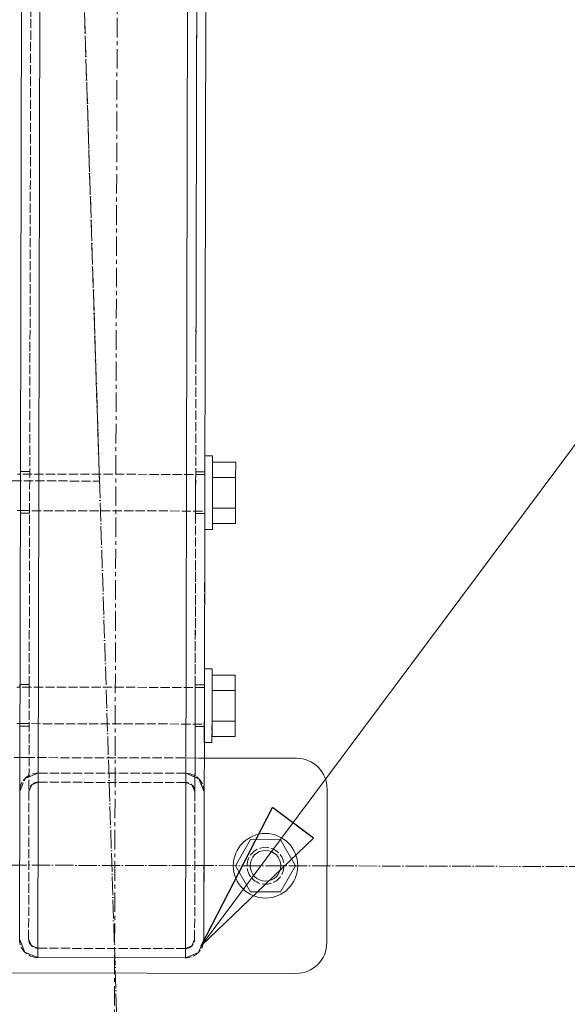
# Model space of a CAD drawing. Header units: millimetres. Extents: x -15129 to 9171, y -18789 to 5877.
# Tile 150 of 256: x -174 to 4, y -16845 to -16525. Entities that reach past the tile are written whole.
import ezdxf

# ---------------------------------------------------------------- set-up
doc = ezdxf.new("R2010")
doc.units = ezdxf.units.MM
for name, pattern in [('ACAD_ISO02W100', [15, 12, -3]), ('ACAD_ISO04W100', [30, 24, -3, 0, -3]), ('CENTER', [50.8, 31.75, -6.35, 6.35, -6.35])]:
    doc.linetypes.add(name, pattern=pattern)
for name, color, linetype in [('AS_Belki', 145, 'Continuous'), ('AS_Blachy', 30, 'Continuous'), ('AS_Kotwy', 9, 'Continuous'), ('AS_Sciany betonowe', 252, 'Continuous'), ('AS_Siatki', 72, 'Continuous'), ('AS_Sruby', 9, 'Continuous')]:
    doc.layers.add(name, color=color, linetype=linetype)

msp = doc.modelspace()

# ---------------------------------------------------------------- linework, layer by layer
at = {"color": 5, "linetype": 'CENTER', "lineweight": 13, "ltscale": 0.2}
msp.add_line((-137.21, -14665.24), (-145.62, -17746.56, 38010), dxfattribs=at)
at = {"color": 7, "lineweight": 13}
msp.add_line((-114.96, -16826.39), (105.91, -16530.2), dxfattribs=at)
at = {"color": 0, "linetype": 'ByBlock', "lineweight": -2}
for p, q in [((-114.96, -16826.39), (-91.75, -16781.33)), ((-78.39, -16791.29), (-91.75, -16781.33)), ((-78.39, -16791.29), (-114.96, -16826.39))]:
    msp.add_line(p, q, dxfattribs=at)
at = {"layer": 'AS_Belki', "color": 145, "linetype": 'Continuous', "lineweight": 13, "ltscale": 0.25}
for p, q in [((-168.09, -16830.15), (-163.41, -14760.4)), ((-115.41, -14760.51), (-120.09, -16830.25)), ((-174.08, -16824.13), (-169.42, -14766.38)), ((-113.75, -16680.81), (-109.42, -14766.52)), ((-113.91, -16750.09), (-113.75, -16680.81)), ((-113.76, -16685.76), (-113.76, -16685.3)), ((-114.08, -16824.27), (-113.91, -16750.09)), ((-174.08, -16824.13), (-172.33, -16828.38)), ((-174.08, -16824.13), (-172.33, -16828.38)), ((-115.84, -16828.51), (-114.08, -16824.27)), ((-115.84, -16828.51), (-114.08, -16824.27)), ((-172.33, -16828.38), (-168.09, -16830.15)), ((-120.09, -16830.25), (-115.84, -16828.51)), ((-168.09, -16830.15), (-120.09, -16830.26)), ((-168.09, -16830.15), (-120.09, -16830.25))]:
    msp.add_line(p, q, dxfattribs=at)
at = {"layer": 'AS_Belki', "color": 84, "linetype": 'ACAD_ISO02W100', "lineweight": 13, "ltscale": 0.25}
for p, q in [((-171.08, -16824.14), (-166.42, -14766.39)), ((-116.65, -16634.13), (-112.42, -14766.51)), ((-116.89, -16741.51), (-112.68, -14881.56)), ((-170.73, -16672.11), (-173.73, -16672.1)), ((-173.73, -16672.1), (-173.73, -16672.8)), ((-170.73, -16672.8), (-170.73, -16672.11)), ((-116.74, -16675.49), (-116.73, -16672.23)), ((-116.73, -16673.04), (-116.73, -16672.23)), ((-113.73, -16672.23), (-116.73, -16672.23)), ((-116.73, -16672.23), (-116.73, -16672.93)), ((-113.73, -16672.23), (-113.73, -16672)), ((-113.73, -16672.93), (-113.73, -16672)), ((-116.75, -16680.8), (-116.74, -16675.49)), ((-113.74, -16677.43), (-113.74, -16675.5)), ((-113.73, -16673), (-113.73, -16672.93)), ((-113.73, -16673.05), (-113.73, -16673)), ((-116.76, -16682.49), (-116.75, -16680.8)), ((-113.88, -16737.52), (-113.75, -16680.81)), ((-173.76, -16684.92), (-173.76, -16685.62)), ((-170.76, -16685.63), (-170.76, -16684.93)), ((-170.76, -16685.17), (-170.76, -16685.63)), ((-116.76, -16685.29), (-116.76, -16682.49)), ((-116.76, -16685.05), (-116.76, -16685.75)), ((-116.76, -16685.75), (-116.76, -16685.29)), ((-113.76, -16685.76), (-113.76, -16685.06)), ((-173.76, -16685.62), (-170.76, -16685.63)), ((-116.76, -16685.75), (-113.76, -16685.76)), ((-117.08, -16824.26), (-116.8, -16703.41)), ((-170.89, -16741.39), (-173.89, -16741.38)), ((-173.89, -16741.38), (-173.89, -16742.08)), ((-170.89, -16742.09), (-170.89, -16741.39)), ((-116.9, -16746.46), (-116.89, -16742.28)), ((-116.89, -16742.32), (-116.89, -16741.51)), ((-113.89, -16741.52), (-116.89, -16741.51)), ((-116.89, -16741.51), (-116.89, -16742.21)), ((-116.89, -16742.28), (-116.89, -16742.21)), ((-113.89, -16741.52), (-113.89, -16741.32)), ((-116.91, -16750.08), (-116.9, -16746.46)), ((-113.91, -16749.06), (-113.9, -16747.5)), ((-116.92, -16754.34), (-116.91, -16750.08)), ((-173.92, -16754.21), (-173.92, -16754.91)), ((-173.92, -16754.91), (-170.92, -16754.91)), ((-170.92, -16754.1), (-170.92, -16754.91)), ((-170.92, -16754.91), (-170.92, -16754.21)), ((-170.92, -16754.45), (-170.92, -16754.91)), ((-116.97, -16776.26), (-116.92, -16755.03)), ((-116.92, -16755.03), (-116.92, -16754.22)), ((-116.92, -16754.58), (-116.92, -16754.34)), ((-116.92, -16754.34), (-116.92, -16755.03)), ((-116.92, -16755.03), (-113.92, -16755.04)), ((-113.92, -16755.04), (-113.92, -16754.34)), ((-173.97, -16776.13), (-172.2, -16771.89)), ((-167.95, -16770.15), (-172.2, -16771.9)), ((-172.2, -16771.89), (-167.95, -16770.15)), ((-119.95, -16770.26), (-167.95, -16770.15)), ((-167.95, -16770.15), (-119.95, -16770.25)), ((-119.95, -16770.25), (-115.72, -16772.02)), ((-115.72, -16772.02), (-116.96, -16771.51)), ((-113.97, -16776.27), (-115.72, -16772.02)), ((-115.72, -16772.02), (-113.97, -16776.27)), ((-170.97, -16776.14), (-170.08, -16774.02)), ((-170.97, -16776.14), (-170.08, -16774.02)), ((-170.08, -16774.02), (-167.96, -16773.15)), ((-170.08, -16774.02), (-167.96, -16773.15)), ((-167.96, -16773.15), (-119.96, -16773.26)), ((-167.96, -16773.15), (-119.96, -16773.25)), ((-119.96, -16773.25), (-117.84, -16774.14)), ((-119.96, -16773.26), (-117.84, -16774.14)), ((-117.84, -16774.14), (-116.97, -16776.26)), ((-117.84, -16774.14), (-116.97, -16776.26)), ((-170.97, -16776.14), (-171.08, -16824.14)), ((-117.08, -16824.26), (-116.97, -16776.26)), ((-114.08, -16824.27), (-113.97, -16776.27)), ((-170.2, -16826.26), (-171.08, -16824.14)), ((-168.08, -16827.15), (-170.2, -16826.26)), ((-170.2, -16826.26), (-168.08, -16827.15)), ((-117.96, -16826.38), (-120.08, -16827.26)), ((-120.08, -16827.25), (-117.96, -16826.38)), ((-117.08, -16824.26), (-117.96, -16826.38)), ((-117.96, -16826.38), (-117.08, -16824.26)), ((-120.08, -16827.26), (-168.08, -16827.15)), ((-168.08, -16827.15), (-120.08, -16827.25))]:
    msp.add_line(p, q, dxfattribs=at)
at = {"layer": 'AS_Belki', "color": 84, "linetype": 'ACAD_ISO02W100', "lineweight": 13, "ltscale": 0.25, "extrusion": (-2.33752e-14, 5.97258e-15, -1)}
msp.add_arc((167.97, -16776.15), 6, 0.1296, 90.1296, dxfattribs=at)
at = {"layer": 'AS_Belki', "color": 84, "linetype": 'ACAD_ISO02W100', "lineweight": 13, "ltscale": 0.25, "extrusion": (-3.3485e-14, -1.3363e-14, -1)}
msp.add_arc((119.97, -16776.26), 6, 90.1296, 180.1296, dxfattribs=at)
at = {"layer": 'AS_Belki', "color": 84, "linetype": 'ACAD_ISO02W100', "lineweight": 13, "ltscale": 0.25}
for centre, start, end in [((-167.97, -16776.15), 89.8704, 179.8704), ((-119.97, -16776.26), 359.8704, 89.8704), ((-168.08, -16824.15), 179.8704, 269.8704), ((-120.08, -16824.26), 269.8704, 359.8704)]:
    msp.add_arc(centre, 3, start, end, dxfattribs=at)
at = {"layer": 'AS_Belki', "color": 84, "linetype": 'ACAD_ISO02W100', "lineweight": 13, "ltscale": 0.25, "extrusion": (-7.40074e-15, -2.27799e-14, -1)}
msp.add_arc((168.08, -16824.15), 6, 270.1296, 0.1296, dxfattribs=at)
at = {"layer": 'AS_Belki', "color": 84, "linetype": 'ACAD_ISO02W100', "lineweight": 13, "ltscale": 0.25, "extrusion": (-3.04588e-14, 1.56309e-14, -1)}
msp.add_arc((120.08, -16824.26), 6, 180.1296, 270.1296, dxfattribs=at)
at = {"layer": 'AS_Blachy', "color": 84, "linetype": 'ACAD_ISO02W100', "lineweight": 13, "ltscale": 0.25}
for p, q in [((-94.01, -16765.32), (-182.94, -16765.11)), ((-170.94, -16765.14), (-173.94, -16765.13)), ((-113.94, -16765.27), (-116.94, -16765.26))]:
    msp.add_line(p, q, dxfattribs=at)
at = {"layer": 'AS_Blachy', "color": 145, "linetype": 'Continuous', "lineweight": 13, "ltscale": 0.25}
for p, q in [((-173.94, -16765.13), (-174.94, -16765.13)), ((-94.01, -16765.32), (-113.94, -16765.27)), ((-83.94, -16765.34), (-94.01, -16765.32)), ((-74.08, -16825.36), (-73.97, -16775.36)), ((-202.13, -16835.07), (-84.1, -16835.34))]:
    msp.add_line(p, q, dxfattribs=at)
at = {"layer": 'AS_Blachy', "color": 84, "linetype": 'ACAD_ISO02W100', "lineweight": 13, "ltscale": 0.25}
msp.add_circle((-94.02, -16800.32), 6, dxfattribs=at)
at = {"layer": 'AS_Blachy', "color": 145, "linetype": 'Continuous', "lineweight": 13, "ltscale": 0.25}
for centre, start, end in [((-83.97, -16775.34), 359.8704, 89.8704), ((-84.08, -16825.34), 269.8704, 359.8704)]:
    msp.add_arc(centre, 10, start, end, dxfattribs=at)
at = {"layer": 'AS_Kotwy', "color": 145, "linetype": 'Continuous', "lineweight": 13, "ltscale": 0.25}
for p, q in [((-98.9, -16791.82), (-103.82, -16800.29)), ((-89.1, -16791.84), (-98.9, -16791.82)), ((-84.22, -16800.34), (-89.1, -16791.84)), ((-103.82, -16800.29), (-98.94, -16808.79)), ((-89.14, -16808.81), (-84.22, -16800.34)), ((-98.94, -16808.79), (-89.14, -16808.81))]:
    msp.add_line(p, q, dxfattribs=at)
for radius in [10.5, 5]:
    msp.add_circle((-94.02, -16800.32), radius, dxfattribs=at)
at = {"layer": 'AS_Sciany betonowe', "color": 84, "linetype": 'ACAD_ISO02W100', "lineweight": 13, "ltscale": 0.25}
for p in [(-172.05, -15926.96), (-148.1, -16672.97)]:
    msp.add_line(p, (-148.03, -16675.19), dxfattribs=at)
at = {"layer": 'AS_Sciany betonowe', "color": 145, "linetype": 'ACAD_ISO02W100', "lineweight": 13, "ltscale": 0.25}
msp.add_line((-2212.65, -16670.54), (-148.03, -16675.19), dxfattribs=at)
at = {"layer": 'AS_Siatki', "color": 20, "linetype": 'ACAD_ISO04W100', "lineweight": 13, "ltscale": 0.25}
for p, q in [((-216.55, -14540.22), (-136, -17050.07)), ((-11608.02, -16774.36), (105.98, -16800.77))]:
    msp.add_line(p, q, dxfattribs=at)
at = {"layer": 'AS_Sruby', "color": 84, "linetype": 'ACAD_ISO02W100', "lineweight": 13, "ltscale": 0.25}
for p, q in [((-113.73, -16669.97), (-113.72, -16668.6)), ((-113.72, -16667.02), (-113.72, -16667.1)), ((-113.72, -16667.63), (-113.72, -16667.1)), ((-113.72, -16668.6), (-113.72, -16667.63)), ((-111.22, -16668.99), (-111.24, -16674)), ((-111.22, -16668.61), (-111.23, -16669.98)), ((-111.22, -16667.03), (-111.22, -16667.11)), ((-111.22, -16667.11), (-111.22, -16667.64)), ((-111.22, -16667.64), (-111.22, -16668.61)), ((-113.73, -16671.69), (-113.73, -16669.97)), ((-113.73, -16672), (-113.73, -16671.69)), ((-111.23, -16671.62), (-111.24, -16674)), ((-111.23, -16671.7), (-111.24, -16673.7)), ((-111.23, -16669.98), (-111.23, -16671.7)), ((-111.23, -16670.03), (-111.23, -16671.62)), ((-113.73, -16673.05), (-173.73, -16672.91)), ((-113.74, -16673.8), (-113.73, -16673.05)), ((-113.74, -16675.34), (-113.74, -16673.8)), ((-113.74, -16675.5), (-113.74, -16675.34)), ((-113.73, -16673.2), (-113.73, -16673.05)), ((-111.24, -16673.7), (-111.24, -16675.9)), ((-103.74, -16674.01), (-111.24, -16674)), ((-111.24, -16674), (-111.24, -16677.32)), ((-111.24, -16675.9), (-111.24, -16677.44)), ((-103.76, -16684.03), (-103.74, -16674.01)), ((-113.75, -16679.78), (-113.74, -16677.43)), ((-111.24, -16677.32), (-111.26, -16684.01)), ((-111.24, -16677.51), (-111.26, -16684.01)), ((-111.24, -16677.32), (-111.24, -16677.51)), ((-111.25, -16680.57), (-111.26, -16682.86)), ((-173.76, -16684.81), (-113.76, -16684.95)), ((-113.76, -16684.95), (-113.76, -16684.79)), ((-111.26, -16684.01), (-111.27, -16689.02)), ((-111.26, -16685), (-111.27, -16686.91)), ((-111.26, -16682.86), (-111.26, -16685)), ((-103.77, -16689.03), (-103.76, -16684.03)), ((-111.26, -16685.86), (-111.27, -16689.02)), ((-111.27, -16686.91), (-111.27, -16688.52)), ((-111.27, -16688.52), (-111.27, -16689.77)), ((-113.77, -16690.59), (-113.77, -16689.76)), ((-113.77, -16690.97), (-113.77, -16690.59)), ((-113.77, -16690.89), (-113.77, -16690.97)), ((-111.27, -16689.77), (-111.27, -16690.59)), ((-111.27, -16690.59), (-111.27, -16690.98)), ((-113.88, -16736.3), (-113.88, -16736.38)), ((-113.88, -16736.69), (-113.88, -16736.45)), ((-113.88, -16737.52), (-113.88, -16736.69)), ((-111.38, -16736.31), (-111.38, -16736.39)), ((-111.38, -16736.39), (-111.38, -16736.92)), ((-113.89, -16740.37), (-113.88, -16739.5)), ((-113.88, -16738.76), (-113.88, -16737.52)), ((-113.88, -16739.5), (-113.88, -16738.76)), ((-111.38, -16738.27), (-111.39, -16743.28)), ((-111.38, -16739.26), (-111.39, -16740.98)), ((-111.38, -16736.92), (-111.38, -16737.89)), ((-111.38, -16737.89), (-111.38, -16739.26)), ((-111.38, -16738.27), (-111.38, -16738.55)), ((-111.38, -16738.55), (-111.38, -16738.82)), ((-113.89, -16742.33), (-173.89, -16742.19)), ((-113.9, -16744.42), (-113.89, -16742.28)), ((-113.89, -16742.28), (-113.89, -16740.95)), ((-113.89, -16742.48), (-113.89, -16742.33)), ((-111.39, -16740.98), (-111.39, -16742.28)), ((-111.39, -16742.28), (-111.39, -16743.28)), ((-113.9, -16746.71), (-113.9, -16744.42)), ((-111.39, -16743.28), (-111.42, -16753.29)), ((-111.39, -16743.28), (-111.41, -16750.19)), ((-103.89, -16743.29), (-111.39, -16743.28)), ((-113.91, -16750.09), (-113.91, -16749.06)), ((-113.9, -16747.5), (-113.9, -16746.71)), ((-113.91, -16750.76), (-113.91, -16750.09)), ((-113.91, -16751.38), (-113.91, -16750.76)), ((-113.91, -16753.03), (-113.91, -16751.38)), ((-111.41, -16752.14), (-111.42, -16754.28)), ((-111.41, -16749.85), (-111.41, -16752.14)), ((-173.92, -16754.09), (-113.92, -16754.23)), ((-113.92, -16753.59), (-113.91, -16753.03)), ((-113.92, -16755.58), (-113.92, -16753.59)), ((-113.92, -16754.23), (-113.92, -16754.07)), ((-113.92, -16756.77), (-113.92, -16755.58)), ((-111.42, -16753.29), (-111.43, -16758.3)), ((-111.42, -16754.28), (-111.42, -16756.2)), ((-113.93, -16757.87), (-113.92, -16757.3)), ((-113.93, -16758.67), (-113.93, -16757.87)), ((-113.93, -16759.64), (-113.93, -16758.67)), ((-113.93, -16759.87), (-113.93, -16759.04)), ((-111.42, -16756.2), (-111.43, -16757.8)), ((-111.43, -16757.8), (-111.43, -16759.05)), ((-111.43, -16759.05), (-111.43, -16759.88)), ((-113.93, -16760.18), (-113.93, -16759.64)), ((-113.93, -16760.25), (-113.93, -16759.87)), ((-113.93, -16760.18), (-113.93, -16760.25)), ((-111.43, -16759.88), (-111.43, -16760.26))]:
    msp.add_line(p, q, dxfattribs=at)
at = {"layer": 'AS_Sruby', "color": 145, "linetype": 'Continuous', "lineweight": 13, "ltscale": 0.25}
for p, q in [((-111.22, -16667.03), (-113.72, -16667.02)), ((-113.72, -16667.41), (-113.72, -16667.02)), ((-113.72, -16668.23), (-113.72, -16667.41)), ((-111.22, -16668.24), (-111.23, -16669.48)), ((-111.22, -16668.99), (-111.23, -16670.03)), ((-111.23, -16669.48), (-111.23, -16671.09)), ((-111.22, -16667.03), (-111.22, -16667.41)), ((-111.22, -16667.41), (-111.22, -16668.24)), ((-103.72, -16669), (-111.22, -16668.99)), ((-103.74, -16674.01), (-103.72, -16669)), ((-111.23, -16671.09), (-111.23, -16673)), ((-173.73, -16672.91), (-174.73, -16672.91)), ((-111.23, -16673), (-111.24, -16675.15)), ((-111.24, -16674), (-103.74, -16674.01)), ((-111.24, -16675.15), (-111.24, -16677.44)), ((-103.76, -16684.03), (-103.74, -16674.01)), ((-111.24, -16677.44), (-111.25, -16679.79)), ((-113.75, -16680.81), (-113.75, -16679.78)), ((-111.25, -16682.11), (-111.26, -16684.31)), ((-111.25, -16679.79), (-111.25, -16682.11)), ((-174.76, -16684.81), (-173.76, -16684.81)), ((-111.26, -16684.01), (-103.76, -16684.03)), ((-111.26, -16684.01), (-111.26, -16685.86)), ((-111.26, -16684.31), (-111.26, -16686.31)), ((-103.77, -16689.03), (-103.76, -16684.03)), ((-111.26, -16686.31), (-111.27, -16688.02)), ((-111.27, -16688.02), (-111.27, -16689.39)), ((-113.77, -16690.97), (-111.27, -16690.98)), ((-111.27, -16689.02), (-103.77, -16689.03)), ((-111.27, -16689.39), (-111.27, -16690.37)), ((-111.27, -16690.37), (-111.27, -16690.9)), ((-111.27, -16690.9), (-111.27, -16690.98)), ((-111.38, -16736.31), (-113.88, -16736.3)), ((-113.88, -16736.3), (-113.88, -16736.45)), ((-111.38, -16736.31), (-111.38, -16736.69)), ((-111.38, -16736.69), (-111.38, -16737.52)), ((-111.38, -16738.76), (-111.39, -16740.37)), ((-111.38, -16738.82), (-111.39, -16741.37)), ((-111.38, -16737.52), (-111.38, -16738.76)), ((-103.88, -16738.29), (-111.38, -16738.27)), ((-103.89, -16743.29), (-103.88, -16738.29)), ((-173.89, -16742.19), (-174.89, -16742.19)), ((-113.89, -16740.95), (-113.89, -16740.37)), ((-111.39, -16742.28), (-111.4, -16744.43)), ((-111.39, -16740.37), (-111.39, -16742.28)), ((-111.4, -16744.43), (-111.4, -16746.72)), ((-111.39, -16743.28), (-103.89, -16743.29)), ((-103.92, -16753.31), (-103.89, -16743.29)), ((-111.4, -16746.72), (-111.41, -16749.07)), ((-111.41, -16749.07), (-111.41, -16751.39)), ((-111.41, -16751.39), (-111.42, -16753.59)), ((-174.92, -16754.09), (-173.92, -16754.09)), ((-111.42, -16753.29), (-103.92, -16753.31)), ((-111.42, -16753.59), (-111.42, -16755.59)), ((-111.42, -16755.59), (-111.42, -16757.31)), ((-103.93, -16758.32), (-103.92, -16753.31)), ((-113.92, -16757.3), (-113.92, -16756.77)), ((-111.42, -16757.31), (-111.43, -16758.68)), ((-111.43, -16758.3), (-103.93, -16758.32)), ((-111.43, -16758.68), (-111.43, -16759.65)), ((-113.93, -16760.25), (-111.43, -16760.26)), ((-111.43, -16759.65), (-111.43, -16760.18)), ((-111.43, -16760.18), (-111.43, -16760.26))]:
    msp.add_line(p, q, dxfattribs=at)

doc.saveas('drawing.dxf')
